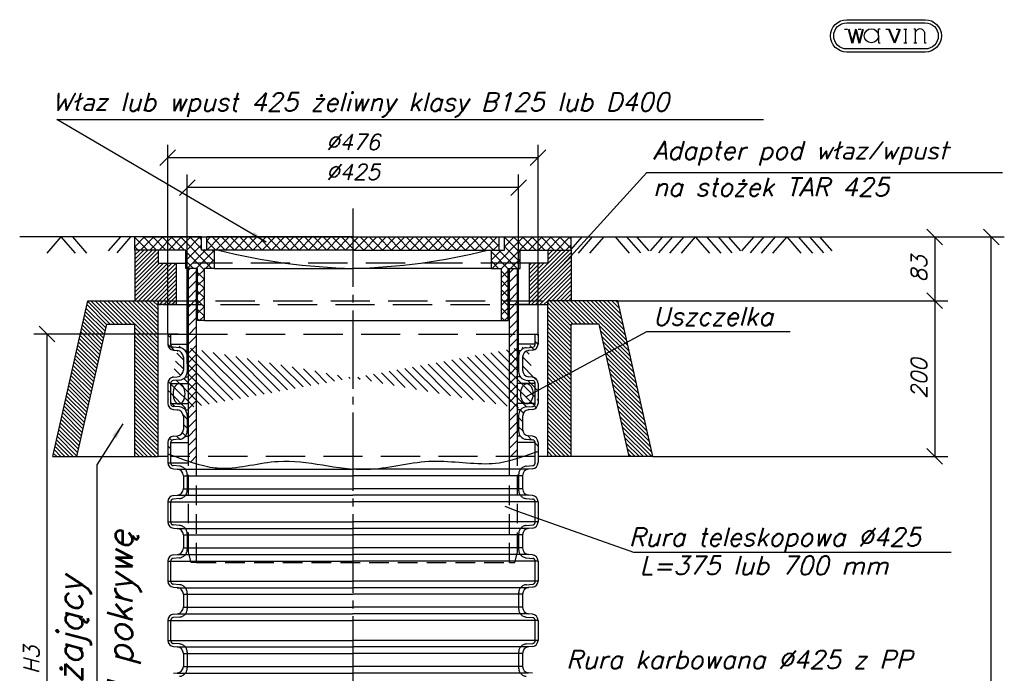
# Model space of a CAD drawing. Extents: x -92 to 107, y -193 to 75.
# Tile 10 of 10: x -81 to 107, y -50 to 75. Entities that reach past the tile are written whole.
import ezdxf

# ---------------------------------------------------------------- set-up
doc = ezdxf.new("R2010")
doc.units = 0
doc.header["$LTSCALE"] = 10
doc.header["$MEASUREMENT"] = 0
doc.linetypes.add('CENTER', pattern=[1.95, 1.5, -0.15, 0.15, -0.15])
doc.linetypes.add('HIDDEN1', pattern=[1.1, 0.75, -0.35])
doc.layers.get('0').update_dxf_attribs({"linetype": 'CONTINUOUS'})
doc.layers.add('ASS', color=7, linetype='CONTINUOUS')
doc.layers.add('CIENKA', color=7, linetype='CONTINUOUS')
doc.styles.add('GOST', font='simplex.shx', dxfattribs={"oblique": 15})
doc.styles.get("Standard").update_dxf_attribs({"font": 'TXT1'})
doc.dimstyles.get("Standard").update_dxf_attribs({"dimtxt": 0.18, "dimasz": 0.18, "dimexe": 0.18, "dimexo": 0.0625, "dimgap": 0.09, "dimtad": 0, "dimtih": 1, "dimtoh": 1, "dimdec": 4, "dimzin": 0, "dimdsep": 46, "dimtxsty": 'Standard', "dimcen": 0.09, "dimadec": 0, "dimazin": 0, "dimtfac": 1, "dimtdec": 4, "dimtofl": 0, "dimtmove": 0, "dimatfit": 3, "dimfxl": 1, "dimtolj": 1, "dimtzin": 0, "dimarcsym": 0})

# ---------------------------------------------------------------- blocks, each defined once
blk = doc.blocks.new('_OBLIQUE')
at = {"color": 0, "linetype": 'ByBlock'}
blk.add_line((-0.5, -0.5), (0.5, 0.5), dxfattribs=at)
blk = doc.blocks.new('*D7')
at = {"linetype": 'Continuous', "lineweight": -2}
for p, q in [((87.13, 33.08), (107.31, 33.08)), ((104.81, -160.68), (104.81, 33.08)), ((73, -160.68), (107.31, -160.68))]:
    blk.add_line(p, q, dxfattribs=at)
at = {"lineweight": -2, "xscale": 3, "yscale": 3, "zscale": 3}
for p, rotation in [((104.81, 33.08), 90), ((104.81, -160.68), 270)]:
    blk.add_blockref('_OBLIQUE', p, dxfattribs=dict(at, rotation=rotation))
at = {"linetype": 'Continuous', "insert": (101.81, -63.8), "char_height": 3, "attachment_point": 5, "rotation": 90, "style": 'GOST'}
blk.add_mtext('\\A1;H', dxfattribs=at)
blk = doc.blocks.new('*D8')
at = {"linetype": 'Continuous', "lineweight": -2}
for p, q in [((-50.66, 14.5), (-78.21, 14.5)), ((-75.71, -110.16), (-75.71, 14.5)), ((-72.51, -110.16), (-78.21, -110.16))]:
    blk.add_line(p, q, dxfattribs=at)
at = {"lineweight": -2, "xscale": 3, "yscale": 3, "zscale": 3}
for p, rotation in [((-75.71, 14.5), 90), ((-75.71, -110.16), 270)]:
    blk.add_blockref('_OBLIQUE', p, dxfattribs=dict(at, rotation=rotation))
at = {"linetype": 'Continuous', "insert": (-78.71, -47.83), "char_height": 3, "attachment_point": 5, "rotation": 90, "style": 'GOST'}
blk.add_mtext('\\A1;H3', dxfattribs=at)
blk = doc.blocks.new('*D12')
at = {"linetype": 'Continuous', "lineweight": -2}
for p, q in [((-57.33, 33.08), (96.51, 33.08)), ((94.01, 33.08), (94.01, 20.89)), ((33.43, 20.89), (96.51, 20.89))]:
    blk.add_line(p, q, dxfattribs=at)
at = {"lineweight": -2, "xscale": 3, "yscale": 3, "zscale": 3}
for p, rotation in [((94.01, 33.08), 90), ((94.01, 20.89), 270)]:
    blk.add_blockref('_OBLIQUE', p, dxfattribs=dict(at, rotation=rotation))
at = {"linetype": 'Continuous', "insert": (91.01, 26.98), "char_height": 3, "attachment_point": 5, "rotation": 90, "style": 'GOST'}
blk.add_mtext('\\A1;83', dxfattribs=at)
blk = doc.blocks.new('*D13')
at = {"linetype": 'Continuous', "lineweight": -2}
for p, q in [((-52.63, 14.5), (-52.63, 50.73)), ((18.17, 14.5), (18.17, 50.73)), ((18.17, 48.23), (-52.63, 48.23))]:
    blk.add_line(p, q, dxfattribs=at)
at = {"lineweight": -2, "xscale": 3, "yscale": 3, "zscale": 3}
for p, rotation in [((-52.63, 48.23), 180), ((18.17, 48.23), 360)]:
    blk.add_blockref('_OBLIQUE', p, dxfattribs=dict(at, rotation=rotation))
at = {"linetype": 'Continuous', "insert": (-17.23, 51.23), "char_height": 3, "attachment_point": 5, "style": 'GOST'}
blk.add_mtext('\\A1;%%c476', dxfattribs=at)
blk = doc.blocks.new('*D14')
at = {"linetype": 'Continuous', "lineweight": -2}
for p, q in [((-48.91, 8.8), (-48.91, 45.03)), ((14.45, 8.8), (14.45, 45.03)), ((14.45, 42.53), (-48.91, 42.53))]:
    blk.add_line(p, q, dxfattribs=at)
at = {"lineweight": -2, "xscale": 3, "yscale": 3, "zscale": 3}
for p, rotation in [((-48.91, 42.53), 180), ((14.45, 42.53), 360)]:
    blk.add_blockref('_OBLIQUE', p, dxfattribs=dict(at, rotation=rotation))
at = {"linetype": 'Continuous', "insert": (-17.23, 45.53), "char_height": 3, "attachment_point": 5, "style": 'GOST'}
blk.add_mtext('\\A1;%%c425', dxfattribs=at)
blk = doc.blocks.new('*D15')
at = {"linetype": 'Continuous', "lineweight": -2}
for p, q in [((33.43, 20.89), (96.51, 20.89)), ((94.01, 20.89), (94.01, -8.91)), ((40.14, -8.91), (96.51, -8.91))]:
    blk.add_line(p, q, dxfattribs=at)
at = {"lineweight": -2, "xscale": 3, "yscale": 3, "zscale": 3}
for p, rotation in [((94.01, 20.89), 90), ((94.01, -8.91), 270)]:
    blk.add_blockref('_OBLIQUE', p, dxfattribs=dict(at, rotation=rotation))
at = {"linetype": 'Continuous', "insert": (91.01, 5.99), "char_height": 3, "attachment_point": 5, "rotation": 90, "style": 'GOST'}
blk.add_mtext('\\A1;200', dxfattribs=at)

msp = doc.modelspace()

# ---------------------------------------------------------------- hatches: boundary and pattern name
at = {"linetype": 'Continuous'}
h = msp.add_hatch(dxfattribs=at)
h.set_pattern_fill('ANSI37', color=256, scale=5, style=0)
h.set_pattern_definition([(45, (-179.8459, -190.0868), (-0.4419417, 0.4419417), []), (135, (-179.8459, -190.0868), (-0.4419417, -0.4419417), [])])
edge = h.paths.add_edge_path()
edge.add_ellipse((-50.475, 3.075), major_axis=(0, 1.946), ratio=0.5928432, start_angle=-90, end_angle=270)
h = msp.add_hatch(dxfattribs=at)
h.set_pattern_fill('ANSI37', color=256, scale=5, style=0)
h.set_pattern_definition([(135, (145.3899, -190.0868), (0.4419417, 0.4419417), []), (45, (145.3899, -190.0868), (0.4419417, -0.4419417), [])])
edge = h.paths.add_edge_path()
edge.add_ellipse((16.019, 3.075), major_axis=(0, -1.946), ratio=0.5928432, start_angle=-90, end_angle=270)
at = {"layer": 'CIENKA', "linetype": 'Continuous'}
h = msp.add_hatch(dxfattribs=at)
h.set_pattern_fill('ANSI37', color=256, scale=10, style=0)
h.set_pattern_definition([(45, (-58.948, 17.0771), (-0.883883, 0.883883), []), (135, (-58.948, 17.0771), (-0.883883, -0.883883), [])])
h.paths.add_polyline_path([(-46.188, 33.077), (-58.948, 33.077), (-58.948, 30.577), (-54.478, 30.577), (-49.188, 30.577), (-49.188, 28.044), (-43.688, 28.044), (-43.688, 30.577), (-46.188, 30.577)])
h.paths.add_polyline_path([(-43.688, 28.044), (-49.188, 28.044), (-49.188, 27.077), (-46.928, 27.077), (-46.928, 20.147), (-45.628, 20.147), (-45.628, 27.077), (-43.688, 27.077)])
h.paths.add_polyline_path([(-45.628, 20.147), (-46.928, 20.147), (-46.928, 17.077), (-45.628, 17.077)])
h.paths.add_polyline_path([(24.492, 33.077), (11.732, 33.077), (11.732, 30.577), (9.232, 30.577), (9.232, 28.044), (14.732, 28.044), (14.732, 30.577), (24.492, 30.577)])
h.paths.add_polyline_path([(14.732, 28.044), (9.232, 28.044), (9.232, 27.077), (11.172, 27.077), (11.172, 20.147), (12.472, 20.147), (12.472, 27.077), (14.732, 27.077)])
h.paths.add_polyline_path([(12.472, 20.147), (11.172, 20.147), (11.172, 17.077), (12.472, 17.077)])
h = msp.add_hatch(dxfattribs=at)
h.set_pattern_fill('ANSI37', color=256, scale=10, angle=90, style=0)
h.set_pattern_definition([(135, (-45.1883, 30.5771), (-0.883883, -0.883883), []), (225, (-45.1883, 30.5771), (0.883883, -0.883883), [])])
h.paths.add_polyline_path([(-17.228, 33.077), (-45.188, 33.077), (-45.188, 30.577), (-17.228, 30.577)])
h.paths.add_polyline_path([(10.732, 33.077), (-17.228, 33.077), (-17.228, 30.577), (10.732, 30.577)])
h = msp.add_hatch(dxfattribs=at)
h.set_pattern_fill('ANSI31', color=256, scale=4.47, style=0)
h.set_pattern_definition([(45, (-58.94795, 20.1471), (-0.395096, 0.395096), [])])
h.paths.add_polyline_path([(-50.976, 28.044), (-54.478, 28.044), (-54.478, 30.577), (-58.948, 30.577), (-58.948, 20.892), (-54.478, 20.892), (-54.478, 20.147), (-50.976, 20.147)])
h.paths.add_polyline_path([(24.492, 30.577), (20.022, 30.577), (20.022, 28.044), (16.521, 28.044), (16.521, 20.147), (20.022, 20.147), (20.022, 20.892), (24.492, 20.892)])
h = msp.add_hatch(dxfattribs=at)
h.set_pattern_fill('ANSI31', color=256, scale=10, style=0)
h.set_pattern_definition([(45, (-48.688, -10.373), (-0.883883, 0.883883), [])])
h.paths.add_polyline_path([(-47.128, 27.077), (-48.688, 27.077), (-48.688, 20.147), (-47.128, 20.147)])
h.paths.add_polyline_path([(-47.128, 20.147), (-48.688, 20.147), (-48.688, 14.498), (-47.128, 14.498)])
h.paths.add_polyline_path([(-47.128, 14.498), (-48.688, 14.498), (-48.688, -8.908), (-47.128, -8.908)])
edge = h.paths.add_edge_path()
edge.add_line((-47.128, -8.908), (-48.688, -8.908))
edge.add_line((-48.688, -8.908), (-48.688, -9.874))
edge.add_spline(control_points=[(-48.688, -9.874), (-48.129, -10.064), (-47.611, -10.229), (-47.128, -10.373)], knot_values=[62.0931198, 62.0931198, 62.0931198, 62.0931198, 63.1415789, 63.1415789, 63.1415789, 63.1415789], degree=3, periodic=0)
edge.add_line((-47.128, -10.373), (-47.128, -8.908))
h.paths.add_polyline_path([(14.233, 27.077), (12.673, 27.077), (12.673, 20.147), (14.233, 20.147)])
h.paths.add_polyline_path([(14.233, 20.147), (12.673, 20.147), (12.673, 14.498), (14.233, 14.498)])
h.paths.add_polyline_path([(14.233, 14.498), (12.673, 14.498), (12.673, -8.908), (14.233, -8.908)])
edge = h.paths.add_edge_path()
edge.add_line((14.233, -8.908), (12.673, -8.908))
edge.add_line((12.673, -8.908), (12.673, -9.786))
edge.add_spline(control_points=[(12.673, -9.786), (13.137, -9.663), (13.653, -9.514), (14.233, -9.331)], knot_values=[2.46854, 2.46854, 2.46854, 2.46854, 3.2831162, 3.2831162, 3.2831162, 3.2831162], degree=3, periodic=0)
edge.add_line((14.233, -9.331), (14.233, -8.908))
h = msp.add_hatch(dxfattribs=at)
h.set_pattern_fill('ANSI31', color=256, scale=4.47, angle=90, style=0)
h.set_pattern_definition([(135, (591.2768, -339.80276), (-0.3950959, -0.3950959), [])])
h.paths.add_polyline_path([(-54.478, 20.892), (-67.888, 20.892), (-74.593, -8.908), (-70.011, -8.908), (-64.312, 16.422), (-58.948, 16.422), (-58.948, -8.908), (-54.478, -8.908)])
h.paths.add_polyline_path([(24.492, 16.422), (29.856, 16.422), (35.555, -8.908), (40.137, -8.908), (33.432, 20.892), (20.022, 20.892), (20.022, -8.908), (24.492, -8.908)])
h = msp.add_hatch(dxfattribs=at)
h.set_pattern_fill('ANSI31', color=256, scale=10, angle=90, style=0)
h.set_pattern_definition([(135, (-52.6278, -8.6333), (-0.883883, -0.883883), [])])
edge = h.paths.add_edge_path()
edge.add_line((-52.628, 14.498), (-52.07, 14.498))
edge.add_line((-52.07, 14.498), (-52.07, 12.523))
edge.add_arc((-51.549, 12.523), 0.521, 180, 265)
edge.add_line((-51.595, 12.004), (-50.376, 11.897))
edge.add_arc((-50.516, 10.297), 1.606, 0, 85, ccw=False)
edge.add_line((-48.909, 10.297), (-48.909, 7.31))
edge.add_arc((-50.516, 7.31), 1.606, 275, 360, ccw=False)
edge.add_line((-50.376, 5.71), (-51.595, 5.603))
edge.add_arc((-51.549, 5.085), 0.521, 95, 180)
edge.add_line((-52.07, 5.085), (-52.07, 1.189))
edge.add_arc((-51.549, 1.189), 0.521, 180, 265)
edge.add_line((-51.595, 0.67), (-50.376, 0.563))
edge.add_arc((-50.516, -1.037), 1.606, 0, 85, ccw=False)
edge.add_line((-48.909, -1.037), (-48.909, -4.024))
edge.add_arc((-50.516, -4.024), 1.606, 275, 360, ccw=False)
edge.add_line((-50.376, -5.624), (-51.595, -5.731))
edge.add_arc((-51.549, -6.249), 0.521, 95, 180)
edge.add_line((-52.07, -6.249), (-52.07, -8.633))
edge.add_spline(control_points=[(-52.07, -8.633), (-52.252, -8.563), (-52.438, -8.49), (-52.628, -8.416)], knot_values=[64.982658, 64.982658, 64.982658, 64.982658, 65.2434552, 65.2434552, 65.2434552, 65.2434552], degree=3, periodic=0)
edge.add_line((-52.628, -8.416), (-52.628, -6.254))
edge.add_arc((-51.423, -6.254), 1.205, 95, 180, ccw=False)
edge.add_line((-51.528, -5.053), (-50.807, -4.99))
edge.add_arc((-50.917, -3.731), 1.264, 275, 360)
edge.add_line((-49.653, -3.731), (-49.653, -1.254))
edge.add_arc((-50.917, -1.254), 1.264, 0, 85)
edge.add_line((-50.807, 0.005), (-51.548, 0.07))
edge.add_arc((-51.445, 1.248), 1.182, 180, 265, ccw=False)
edge.add_line((-52.628, 1.248), (-52.628, 5.08))
edge.add_arc((-51.423, 5.08), 1.205, 95, 180, ccw=False)
edge.add_line((-51.528, 6.28), (-50.807, 6.344))
edge.add_arc((-50.917, 7.603), 1.264, 275, 360)
edge.add_line((-49.653, 7.603), (-49.653, 10.079))
edge.add_arc((-50.917, 10.079), 1.264, 0, 85)
edge.add_line((-50.807, 11.339), (-51.548, 11.404))
edge.add_arc((-51.445, 12.582), 1.182, 180, 265, ccw=False)
edge.add_line((-52.628, 12.582), (-52.628, 14.498))
edge = h.paths.add_edge_path()
edge.add_line((17.614, 14.498), (18.172, 14.498))
edge.add_line((18.172, 14.498), (18.172, 12.582))
edge.add_arc((16.989, 12.582), 1.182, 275, 360, ccw=False)
edge.add_line((17.093, 11.404), (16.351, 11.339))
edge.add_arc((16.461, 10.079), 1.264, 95, 180)
edge.add_line((15.197, 10.079), (15.197, 7.603))
edge.add_arc((16.461, 7.603), 1.264, 180, 265)
edge.add_line((16.351, 6.344), (17.072, 6.28))
edge.add_arc((16.967, 5.08), 1.205, 0, 85, ccw=False)
edge.add_line((18.172, 5.08), (18.172, 1.248))
edge.add_arc((16.989, 1.248), 1.182, 275, 360, ccw=False)
edge.add_line((17.093, 0.07), (16.351, 0.005))
edge.add_arc((16.461, -1.254), 1.264, 95, 180)
edge.add_line((15.197, -1.254), (15.197, -3.731))
edge.add_arc((16.461, -3.731), 1.264, 180, 265)
edge.add_line((16.351, -4.99), (17.072, -5.053))
edge.add_arc((16.967, -6.254), 1.205, 0, 85, ccw=False)
edge.add_line((18.172, -6.254), (18.172, -7.951))
edge.add_spline(control_points=[(18.172, -7.951), (17.982, -8.023), (17.796, -8.092), (17.614, -8.16)], knot_values=[0.969376, 0.969376, 0.969376, 0.969376, 1.1491236, 1.1491236, 1.1491236, 1.1491236], degree=3, periodic=0)
edge.add_line((17.614, -8.16), (17.614, -6.249))
edge.add_arc((17.094, -6.249), 0.521, 0, 85)
edge.add_line((17.139, -5.731), (15.92, -5.624))
edge.add_arc((16.06, -4.024), 1.606, 180, 265, ccw=False)
edge.add_line((14.453, -4.024), (14.453, -1.037))
edge.add_arc((16.06, -1.037), 1.606, 95, 180, ccw=False)
edge.add_line((15.92, 0.563), (17.139, 0.67))
edge.add_arc((17.094, 1.189), 0.521, 275, 360)
edge.add_line((17.614, 1.189), (17.614, 5.085))
edge.add_arc((17.094, 5.085), 0.521, 0, 85)
edge.add_line((17.139, 5.603), (15.92, 5.71))
edge.add_arc((16.06, 7.31), 1.606, 180, 265, ccw=False)
edge.add_line((14.453, 7.31), (14.453, 10.297))
edge.add_arc((16.06, 10.297), 1.606, 95, 180, ccw=False)
edge.add_line((15.92, 11.897), (17.139, 12.004))
edge.add_arc((17.094, 12.523), 0.521, 275, 360)
edge.add_line((17.614, 12.523), (17.614, 14.498))
edge = h.paths.add_edge_path()
edge.add_line((-50.807, -0.005), (-50.723, -0.005))
edge.add_line((-52.628, 1.238), (-52.628, 1.238))
edge.add_line((-50.807, 11.329), (-50.723, 11.329))
edge.add_line((-52.628, 12.572), (-52.628, 12.572))
edge.add_line((16.351, -0.005), (16.267, -0.005))
edge.add_line((18.172, 1.238), (18.172, 1.238))
edge.add_line((16.351, 11.329), (16.267, 11.329))
edge.add_line((18.172, 12.572), (18.172, 12.572))

# ---------------------------------------------------------------- linework, layer by layer
at = {"linetype": 'Continuous'}
for p, q in [((76.725, 72.857), (77.319, 72.857)), ((79.371, 72.857), (79.965, 72.857)), ((83.23, 71.559), (83.232, 72.902)), ((83.23, 71.563), (83.232, 70.195)), ((83.232, 72.902), (83.589, 72.902)), ((84.634, 72.857), (85.229, 72.857)), ((86.623, 72.857), (87.217, 72.857)), ((88.096, 72.828), (88.691, 72.828)), ((88.387, 72.827), (88.387, 70.193)), ((90.298, 72.858), (89.984, 72.858)), ((90.298, 72.247), (90.298, 72.858)), ((90.298, 70.196), (90.298, 72.247)), ((92.076, 72.247), (92.076, 70.196)), ((83.232, 70.195), (83.582, 70.195)), ((88.092, 70.193), (88.687, 70.193)), ((90.002, 70.197), (90.596, 70.197)), ((92.076, 70.196), (92.371, 70.196)), ((-75.708, 29.993), (-72.994, 33.077)), ((-70.28, 29.993), (-72.994, 33.077)), ((-68.097, 29.993), (-70.811, 33.077)), ((-63.946, 30.395), (-61.586, 33.077)), ((-62.338, 30.051), (-59.674, 33.077)), ((-46.188, 33.077), (-58.948, 33.077)), ((-58.948, 30.577), (-58.948, 33.077)), ((-46.188, 30.577), (-46.188, 33.077)), ((-17.228, 33.077), (-45.188, 33.077)), ((-45.188, 30.577), (-45.188, 33.077)), ((-17.228, 33.077), (10.732, 33.077)), ((10.732, 30.577), (10.732, 33.077)), ((11.732, 33.077), (24.492, 33.077)), ((11.732, 30.577), (11.732, 33.077)), ((24.492, 30.577), (24.492, 33.077)), ((24.492, 30.69), (26.593, 33.077)), ((25.877, 29.993), (28.591, 33.077)), ((28.059, 29.993), (30.774, 33.077)), ((35.671, 29.993), (32.956, 33.077)), ((37.796, 30.051), (35.132, 33.077)), ((39.404, 30.395), (37.044, 33.077)), ((39.643, 30.395), (42.003, 33.077)), ((41.251, 30.051), (43.915, 33.077)), ((43.377, 29.993), (46.091, 33.077)), ((45.559, 29.993), (48.274, 33.077)), ((50.988, 29.993), (48.274, 33.077)), ((53.171, 29.993), (50.456, 33.077)), ((55.296, 30.051), (52.632, 33.077)), ((56.904, 30.395), (54.544, 33.077)), ((57.143, 30.395), (59.503, 33.077)), ((58.751, 30.051), (61.415, 33.077)), ((60.877, 29.993), (63.591, 33.077)), ((63.059, 29.993), (65.774, 33.077)), ((68.488, 29.993), (65.774, 33.077)), ((70.671, 29.993), (67.956, 33.077)), ((72.796, 30.051), (70.132, 33.077)), ((74.404, 30.395), (72.044, 33.077)), ((-49.188, 30.577), (-58.948, 30.577)), ((-58.948, 30.577), (-58.948, 20.892)), ((-54.478, 30.577), (-58.948, 30.577)), ((-54.478, 30.577), (-54.478, 28.044)), ((-49.188, 27.077), (-49.188, 30.577)), ((-17.228, 30.577), (-46.188, 30.577)), ((-43.688, 27.077), (-43.688, 30.577)), ((-17.228, 30.577), (11.732, 30.577)), ((9.232, 27.077), (9.232, 30.577)), ((14.732, 30.577), (24.492, 30.577)), ((14.732, 27.077), (14.732, 30.577)), ((20.022, 30.577), (20.022, 28.044)), ((20.022, 30.577), (24.492, 30.577)), ((24.492, 30.577), (24.492, 20.892)), ((-54.478, 28.044), (-50.976, 28.044)), ((-50.976, 20.147), (-50.976, 28.044)), ((-50.976, 28.044), (-49.188, 28.044)), ((-46.928, 27.077), (-49.188, 27.077)), ((-48.688, -10.155), (-48.688, 27.077)), ((-47.128, -10.533), (-47.128, 27.077)), ((-46.928, 17.077), (-46.928, 27.077)), ((-45.628, 17.077), (-45.628, 27.077)), ((-43.688, 27.077), (-45.628, 27.077)), ((-43.688, 27.077), (-17.228, 27.077)), ((9.232, 27.077), (-17.228, 27.077)), ((9.232, 27.077), (11.172, 27.077)), ((11.172, 17.077), (11.172, 27.077)), ((12.472, 27.077), (14.732, 27.077)), ((12.472, 17.077), (12.472, 27.077)), ((12.673, -10.068), (12.673, 27.077)), ((14.233, -9.877), (14.233, 27.077)), ((16.521, 28.044), (14.732, 28.044)), ((16.521, 20.147), (16.521, 28.044)), ((20.022, 28.044), (16.521, 28.044)), ((-74.593, -8.908), (-67.888, 20.892)), ((-67.888, 20.892), (-54.478, 20.892)), ((-58.948, 20.892), (-54.478, 20.892)), ((-54.478, -8.908), (-54.478, 20.892)), ((-54.478, 20.892), (-54.478, 20.147)), ((33.432, 20.892), (20.022, 20.892)), ((20.022, -8.908), (20.022, 20.892)), ((24.492, 20.892), (20.022, 20.892)), ((20.022, 20.892), (20.022, 20.147)), ((40.137, -8.908), (33.432, 20.892)), ((-50.976, 20.147), (-54.478, 20.147)), ((-54.3, 20.147), (-53.927, 20.147)), ((-50.976, 20.147), (-48.688, 20.147)), ((16.521, 20.147), (14.233, 20.147)), ((16.521, 20.147), (20.022, 20.147)), ((19.828, 20.147), (20.014, 20.147)), ((-45.628, 17.077), (-46.928, 17.077)), ((-45.628, 17.077), (-17.228, 17.077)), ((-17.228, 17.077), (11.172, 17.077)), ((11.172, 17.077), (12.472, 17.077)), ((-70.011, -8.908), (-64.312, 16.422)), ((-64.312, 16.422), (-58.948, 16.422)), ((-58.948, -8.908), (-58.948, 16.422)), ((29.856, 16.422), (24.492, 16.422)), ((24.492, -8.908), (24.492, 16.422)), ((35.555, -8.908), (29.856, 16.422)), ((-74.593, -8.908), (-54.478, -8.908)), ((-52.628, -8.908), (-54.478, -8.908)), ((20.022, -8.908), (18.172, -8.908)), ((40.137, -8.908), (20.022, -8.908)), ((-52.628, -10.096), (-48.688, -10.096)), ((-51.548, -11.264), (-50.807, -11.329)), ((17.093, -11.264), (16.351, -11.329)), ((-50.807, -11.339), (-17.228, -11.339)), ((-49.653, -12.588), (-49.653, -15.065)), ((-49.653, -12.599), (-17.228, -12.599)), ((16.351, -11.339), (-17.228, -11.339)), ((15.197, -12.599), (-17.228, -12.599)), ((15.197, -12.588), (15.197, -15.065)), ((-51.528, -16.387), (-50.807, -16.324)), ((-50.807, -16.335), (-17.228, -16.335)), ((-49.653, -15.075), (-17.228, -15.075)), ((15.197, -15.075), (-17.228, -15.075)), ((16.351, -16.335), (-17.228, -16.335)), ((17.072, -16.387), (16.351, -16.324)), ((-52.628, -17.588), (-52.628, -19.494)), ((-52.628, -17.598), (-17.228, -17.598)), ((18.172, -17.598), (-17.228, -17.598)), ((18.172, -17.588), (18.172, -19.494)), ((-52.628, -19.494), (-52.628, -21.42)), ((18.172, -19.494), (18.172, -21.42)), ((-52.628, -21.42), (-17.228, -21.42)), ((18.172, -21.42), (-17.228, -21.42)), ((-51.548, -22.598), (-50.807, -22.663)), ((-50.807, -22.663), (-17.228, -22.663)), ((-49.653, -23.922), (-49.653, -26.399)), ((-49.653, -23.922), (-17.228, -23.922)), ((16.351, -22.663), (-17.228, -22.663)), ((15.197, -23.922), (-17.228, -23.922)), ((15.197, -23.922), (15.197, -26.399)), ((17.093, -22.598), (16.351, -22.663)), ((-51.528, -27.721), (-50.807, -27.658)), ((-50.807, -27.658), (-17.228, -27.658)), ((-49.653, -26.399), (-17.228, -26.399)), ((15.197, -26.399), (-17.228, -26.399)), ((16.351, -27.658), (-17.228, -27.658)), ((17.072, -27.721), (16.351, -27.658)), ((-52.628, -28.921), (-52.628, -32.754)), ((-52.628, -28.921), (-17.228, -28.921)), ((18.172, -28.921), (-17.228, -28.921)), ((18.172, -28.921), (18.172, -32.754)), ((-52.628, -32.764), (-17.228, -32.764)), ((18.172, -32.764), (-17.228, -32.764)), ((-51.548, -33.932), (-50.807, -33.997)), ((-50.807, -34.007), (-17.228, -34.007)), ((-49.653, -35.256), (-49.653, -37.733)), ((-49.653, -35.266), (-17.228, -35.266)), ((16.351, -34.007), (-17.228, -34.007)), ((15.197, -35.266), (-17.228, -35.266)), ((15.197, -35.256), (15.197, -37.733)), ((17.093, -33.932), (16.351, -33.997)), ((-51.528, -39.055), (-50.807, -38.992)), ((-50.807, -39.002), (-17.228, -39.002)), ((-49.653, -37.743), (-17.228, -37.743)), ((15.197, -37.743), (-17.228, -37.743)), ((16.351, -39.002), (-17.228, -39.002)), ((17.072, -39.055), (16.351, -38.992)), ((-52.628, -40.255), (-52.628, -44.088)), ((-52.628, -40.266), (-17.228, -40.266)), ((18.172, -40.266), (-17.228, -40.266)), ((18.172, -40.255), (18.172, -44.088)), ((-52.628, -44.098), (-17.228, -44.098)), ((18.172, -44.098), (-17.228, -44.098)), ((-51.548, -45.266), (-50.807, -45.331)), ((-50.807, -45.341), (-17.228, -45.341)), ((-49.653, -46.59), (-49.653, -49.067)), ((-49.653, -46.6), (-17.228, -46.6)), ((16.351, -45.341), (-17.228, -45.341)), ((15.197, -46.6), (-17.228, -46.6)), ((15.197, -46.59), (15.197, -49.067)), ((17.093, -45.266), (16.351, -45.331)), ((-51.528, -50.389), (-50.807, -50.326)), ((-50.807, -50.336), (-17.228, -50.336)), ((-49.653, -49.077), (-17.228, -49.077)), ((15.197, -49.077), (-17.228, -49.077)), ((16.351, -50.336), (-17.228, -50.336)), ((17.072, -50.389), (16.351, -50.326))]:
    msp.add_line(p, q, dxfattribs=at)
at = {"linetype": 'CENTER'}
msp.add_line((-17.228, 38.527), (-17.228, -168.64), dxfattribs=at)
for p, q in [((-52.628, 14.498), (-52.628, 12.582)), ((-52.628, 14.498), (-48.688, 14.498)), ((-52.07, 12.523), (-52.07, 14.498)), ((14.233, 14.498), (18.172, 14.498)), ((17.614, 12.523), (17.614, 14.498)), ((18.172, 14.498), (18.172, 12.582)), ((-52.628, 12.572), (-52.628, 12.572)), ((-52.07, 12.572), (-48.688, 12.572)), ((-50.376, 11.897), (-51.595, 12.004)), ((-51.548, 11.404), (-50.807, 11.339)), ((-50.807, 11.329), (-50.723, 11.329)), ((-49.284, 11.329), (-48.688, 11.329)), ((17.614, 12.572), (14.233, 12.572)), ((14.829, 11.329), (14.233, 11.329)), ((15.92, 11.897), (17.139, 12.004)), ((16.351, 11.329), (16.267, 11.329)), ((17.093, 11.404), (16.351, 11.339)), ((18.172, 12.572), (18.172, 12.572)), ((-49.653, 10.079), (-49.653, 7.603)), ((-48.909, 10.297), (-48.909, 7.31)), ((-48.909, 10.069), (-48.688, 10.069)), ((14.453, 10.069), (14.233, 10.069)), ((14.453, 10.297), (14.453, 7.31)), ((15.197, 10.079), (15.197, 7.603)), ((-48.909, 7.593), (-48.688, 7.593)), ((14.453, 7.593), (14.233, 7.593)), ((-50.376, 5.71), (-51.595, 5.603)), ((-51.528, 6.28), (-50.807, 6.344)), ((-49.241, 6.333), (-48.688, 6.333)), ((14.785, 6.333), (14.233, 6.333)), ((15.92, 5.71), (17.139, 5.603)), ((17.072, 6.28), (16.351, 6.344)), ((-52.628, 5.08), (-52.628, 1.248)), ((-52.07, 1.189), (-52.07, 5.085)), ((-52.07, 5.07), (-48.688, 5.07)), ((17.614, 5.07), (14.233, 5.07)), ((17.614, 1.189), (17.614, 5.085)), ((18.172, 5.08), (18.172, 1.248)), ((-52.628, 1.238), (-52.628, 1.238)), ((-52.07, 1.238), (-48.688, 1.238)), ((-50.376, 0.563), (-51.595, 0.67)), ((-51.548, 0.07), (-50.807, 0.005)), ((17.614, 1.238), (14.233, 1.238)), ((15.92, 0.563), (17.139, 0.67)), ((17.093, 0.07), (16.351, 0.005)), ((18.172, 1.238), (18.172, 1.238)), ((-50.807, -0.005), (-50.723, -0.005)), ((-49.653, -1.254), (-49.653, -3.731)), ((-49.284, -0.005), (-48.688, -0.005)), ((-48.909, -1.037), (-48.909, -4.024)), ((-48.909, -1.265), (-48.688, -1.265)), ((14.829, -0.005), (14.233, -0.005)), ((14.453, -1.265), (14.233, -1.265)), ((14.453, -1.037), (14.453, -4.024)), ((15.197, -1.254), (15.197, -3.731)), ((16.351, -0.005), (16.267, -0.005)), ((-48.909, -3.741), (-48.688, -3.741)), ((14.453, -3.741), (14.233, -3.741)), ((-50.376, -5.624), (-51.595, -5.731)), ((-51.528, -5.053), (-50.807, -4.99)), ((-49.241, -5.001), (-48.688, -5.001)), ((14.785, -5.001), (14.233, -5.001)), ((15.92, -5.624), (17.139, -5.731)), ((17.072, -5.053), (16.351, -4.99)), ((-52.628, -6.254), (-52.628, -8.416)), ((-52.07, -8.633), (-52.07, -6.249)), ((-52.07, -6.264), (-48.688, -6.264)), ((17.614, -6.264), (14.233, -6.264)), ((17.614, -8.16), (17.614, -6.249)), ((18.172, -6.254), (18.172, -7.951)), ((-52.628, -8.416), (-52.628, -10.086)), ((-52.07, -10.145), (-52.07, -8.633)), ((17.614, -10.145), (17.614, -8.16)), ((18.172, -7.951), (18.172, -10.086))]:
    msp.add_line(p, q)
at = {"linetype": 'HIDDEN1', "ltscale": 0.5}
for p, q in [((-48.688, -27.196), (-48.688, -10.155)), ((-47.128, -29.196), (-47.128, -10.533)), ((12.673, -29.196), (12.673, -10.068)), ((14.233, -27.196), (14.233, -9.877)), ((-48.152, -29.196), (-48.688, -27.196)), ((13.697, -29.196), (14.233, -27.196)), ((-47.128, -29.196), (-48.152, -29.196)), ((-47.128, -29.196), (12.673, -29.196)), ((12.673, -29.196), (13.697, -29.196))]:
    msp.add_line(p, q, dxfattribs=at)
at = {"linetype": 'Continuous'}
msp.add_lwpolyline([(77.183, 74.642), (92.183, 74.642, -1), (92.183, 68.442), (77.183, 68.442, -1)], format="xyb", close=True, dxfattribs=at)
msp.add_lwpolyline([(77.183, 74.042), (92.183, 74.042, -1), (92.183, 69.042), (77.183, 69.042, -1), (77.183, 74.042)], format="xyb", dxfattribs=at)
msp.add_circle((81.885, 71.561), 1.345, dxfattribs=at)
for centre, radius, start, end in [((91.187, 71.913), 0.95, 20.59794, 159.40206), ((-14.863, 140.503), 113.451, 255.68068, 268.80579), ((-19.592, 140.503), 113.451, 271.19421, 284.31932), ((-51.445, -10.086), 1.182, 180, 265), ((16.989, -10.086), 1.182, 275, 0), ((-50.917, -12.588), 1.264, 0, 85), ((16.461, -12.588), 1.264, 95, 180), ((-51.423, -17.588), 1.205, 95, 180), ((-50.917, -15.065), 1.264, 275, 0), ((16.461, -15.065), 1.264, 180, 265), ((16.967, -17.588), 1.205, 0, 85), ((-51.445, -21.42), 1.182, 180, 265), ((16.989, -21.42), 1.182, 275, 0), ((-50.917, -23.922), 1.264, 0, 85), ((16.461, -23.922), 1.264, 95, 180), ((-51.423, -28.921), 1.205, 95, 180), ((-50.917, -26.399), 1.264, 275, 0), ((16.461, -26.399), 1.264, 180, 265), ((16.967, -28.921), 1.205, 0, 85), ((-51.445, -32.754), 1.182, 180, 265), ((16.989, -32.754), 1.182, 275, 0), ((-50.917, -35.256), 1.264, 0, 85), ((16.461, -35.256), 1.264, 95, 180), ((-51.423, -40.255), 1.205, 95, 180), ((-50.917, -37.733), 1.264, 275, 0), ((16.461, -37.733), 1.264, 180, 265), ((16.967, -40.255), 1.205, 0, 85), ((-51.445, -44.088), 1.182, 180, 265), ((16.989, -44.088), 1.182, 275, 0), ((-50.917, -46.59), 1.264, 0, 85), ((16.461, -46.59), 1.264, 95, 180), ((-50.917, -49.067), 1.264, 275, 0), ((16.461, -49.067), 1.264, 180, 265)]:
    msp.add_arc(centre, radius, start, end, dxfattribs=at)
for centre, radius, start, end in [((-51.445, 12.582), 1.182, 180, 265), ((-51.549, 12.523), 0.521, 180, 265), ((-50.917, 10.079), 1.264, 0, 85), ((-50.516, 10.297), 1.606, 0, 85), ((16.06, 10.297), 1.606, 95, 180), ((16.461, 10.079), 1.264, 95, 180), ((16.989, 12.582), 1.182, 275, 0), ((17.094, 12.523), 0.521, 275, 0), ((-50.917, 7.603), 1.264, 275, 0), ((16.461, 7.603), 1.264, 180, 265), ((-51.423, 5.08), 1.205, 95, 180), ((-50.516, 7.31), 1.606, 275, 0), ((16.06, 7.31), 1.606, 180, 265), ((16.967, 5.08), 1.205, 0, 85), ((-51.549, 5.085), 0.521, 95, 180), ((17.094, 5.085), 0.521, 0, 85), ((-51.445, 1.248), 1.182, 180, 265), ((-51.549, 1.189), 0.521, 180, 265), ((-50.917, -1.254), 1.264, 0, 85), ((-50.516, -1.037), 1.606, 0, 85), ((16.06, -1.037), 1.606, 95, 180), ((16.461, -1.254), 1.264, 95, 180), ((16.989, 1.248), 1.182, 275, 0), ((17.094, 1.189), 0.521, 275, 0), ((-50.917, -3.731), 1.264, 275, 0), ((16.461, -3.731), 1.264, 180, 265), ((-51.423, -6.254), 1.205, 95, 180), ((-50.516, -4.024), 1.606, 275, 0), ((16.06, -4.024), 1.606, 180, 265), ((16.967, -6.254), 1.205, 0, 85), ((-51.549, -6.249), 0.521, 95, 180), ((17.094, -6.249), 0.521, 0, 85)]:
    msp.add_arc(centre, radius, start, end)
msp.add_ellipse((-50.475, 3.075), major_axis=(0, 1.946), ratio=0.5928432, start_param=-1.5707963, end_param=4.712389, dxfattribs=at)
at = {"linetype": 'Continuous', "extrusion": (0, 0, -1)}
msp.add_ellipse((16.019, 3.075), major_axis=(0, 1.946), ratio=0.5928432, start_param=-1.5707963, end_param=4.712389, dxfattribs=at)
at = {"layer": 'ASS', "linetype": 'Continuous'}
for points in [[(21.694, 26.458), (23.698, 28.648), (38.976, 45.418), (106.946, 45.418)], [(15.813, 2.475), (17.614, 3.454), (38.976, 15.026), (66.375, 15.026)], [(11.799, -18.432), (14.233, -19.395), (36.416, -27.21), (97.138, -27.21)]]:
    msp.add_lwpolyline(points, dxfattribs=at)
at = {"layer": 'CIENKA', "linetype": 'Continuous'}
for p, q in [((-58.948, 33.077), (-80.945, 33.077)), ((-52.628, 14.498), (-52.07, 14.498)), ((17.614, 14.498), (18.172, 14.498))]:
    msp.add_line(p, q, dxfattribs=at)
at = {"layer": 'CIENKA', "linetype": 'HIDDEN1'}
for p, q in [((14.732, 28.044), (-49.188, 28.044)), ((-54.478, 20.892), (20.022, 20.892)), ((-53.577, 20.147), (19.121, 20.147)), ((-48.688, 14.498), (14.233, 14.498)), ((17.614, -8.908), (-52.07, -8.908)), ((-50.376, -10.771), (-51.595, -10.664)), ((15.92, -10.771), (17.139, -10.664)), ((-48.909, -12.371), (-48.909, -15.358)), ((14.453, -12.371), (14.453, -15.358)), ((-52.07, -19.494), (-52.07, -17.583)), ((-50.376, -16.958), (-51.595, -17.064)), ((15.92, -16.958), (17.139, -17.064)), ((17.614, -19.494), (17.614, -17.583)), ((-52.07, -21.479), (-52.07, -19.494)), ((17.614, -21.479), (17.614, -19.494)), ((-50.376, -22.104), (-51.595, -21.998)), ((15.92, -22.104), (17.139, -21.998)), ((-48.909, -23.705), (-48.909, -26.691)), ((14.453, -23.705), (14.453, -26.691)), ((-52.07, -32.813), (-52.07, -28.917)), ((-50.376, -28.292), (-51.595, -28.398)), ((15.92, -28.292), (17.139, -28.398)), ((17.614, -32.813), (17.614, -28.917)), ((-50.376, -33.438), (-51.595, -33.332)), ((15.92, -33.438), (17.139, -33.332)), ((-48.909, -35.039), (-48.909, -38.025)), ((14.453, -35.039), (14.453, -38.025)), ((-52.07, -44.147), (-52.07, -40.251)), ((-50.376, -39.626), (-51.595, -39.732)), ((15.92, -39.626), (17.139, -39.732)), ((17.614, -44.147), (17.614, -40.251)), ((-50.376, -44.772), (-51.595, -44.666)), ((15.92, -44.772), (17.139, -44.666)), ((-48.909, -46.373), (-48.909, -49.359)), ((14.453, -46.373), (14.453, -49.359))]:
    msp.add_line(p, q, dxfattribs=at)
for centre, radius, start, end in [((-51.549, -10.145), 0.521, 180, 265), ((-50.516, -12.371), 1.606, 0, 85), ((16.06, -12.371), 1.606, 95, 180), ((17.094, -10.145), 0.521, 275, 0), ((-50.516, -15.358), 1.606, 275, 0), ((16.06, -15.358), 1.606, 180, 265), ((-51.549, -17.583), 0.521, 95, 180), ((17.094, -17.583), 0.521, 0, 85), ((-51.549, -21.479), 0.521, 180, 265), ((-50.516, -23.705), 1.606, 0, 85), ((16.06, -23.705), 1.606, 95, 180), ((17.094, -21.479), 0.521, 275, 0), ((-50.516, -26.691), 1.606, 275, 0), ((16.06, -26.691), 1.606, 180, 265), ((-51.549, -28.917), 0.521, 95, 180), ((17.094, -28.917), 0.521, 0, 85), ((-51.549, -32.813), 0.521, 180, 265), ((-50.516, -35.039), 1.606, 0, 85), ((16.06, -35.039), 1.606, 95, 180), ((17.094, -32.813), 0.521, 275, 0), ((-50.516, -38.025), 1.606, 275, 0), ((16.06, -38.025), 1.606, 180, 265), ((-51.549, -40.251), 0.521, 95, 180), ((17.094, -40.251), 0.521, 0, 85), ((-51.549, -44.147), 0.521, 180, 265), ((-50.516, -46.373), 1.606, 0, 85), ((16.06, -46.373), 1.606, 95, 180), ((17.094, -44.147), 0.521, 275, 0), ((-50.516, -49.359), 1.606, 275, 0), ((16.06, -49.359), 1.606, 180, 265)]:
    msp.add_arc(centre, radius, start, end, dxfattribs=at)
at = {"layer": 'CIENKA', "linetype": 'Continuous'}
for points in [[(-52.07, -8.633), (-52.252, -8.563), (-52.438, -8.49), (-52.628, -8.416)], [(18.172, -7.951), (17.982, -8.023), (17.796, -8.092), (17.614, -8.16)]]:
    msp.add_open_spline(points, degree=3, dxfattribs=at)
msp.add_open_spline([(17.614, -8.16), (11.812, -10.175), (6.485, -10.695), (-2.891, -8.958), (-16.228, -12.991), (-29.495, -8.299), (-40.999, -12.014), (-46.81, -10.635), (-52.07, -8.633)], degree=3, knots=[1.910335, 1.910335, 1.910335, 1.910335, 6.3900016, 17.961674, 29.9252403, 46.9081563, 57.7882259, 64.63244, 64.63244, 64.63244, 64.63244], dxfattribs=at)

# ---------------------------------------------------------------- texts
at = {"linetype": 'Continuous', "style": 'GOST'}
for s, p in [('w', (77.009, 70.176)), ('v', (84.919, 70.19))]:
    msp.add_text(s, height=4, dxfattribs=at).set_placement(p)
at = {"linetype": 'Continuous', "style": 'GOST', "oblique": 15}
for s, p in [('Właz lub wpust 425 żeliwny klasy B125 lub D400', (-74.855, 57.173)), ('Adapter pod właz/wpust', (40.125, 47.89)), ('na stożek TAR 425', (40.125, 40.894)), ('Uszczelka', (40.125, 16.165)), ('Rura teleskopowa %%c425', (35.491, -26.07)), ('L=375 lub 700 mm', (37.566, -31.499)), ('Rura karbowana %%C425 z PP', (23.511, -49.498))]:
    msp.add_text(s, height=3.5, dxfattribs=at).set_placement(p)
for s, p in [('Stożek odciążający', (-68.938, -94.151)), ('TAR 425 pod pokrywę', (-59.405, -94.333))]:
    msp.add_text(s, height=4.83308, rotation=90, dxfattribs=at).set_placement(p)

# ---------------------------------------------------------------- dimensions: what is measured, and where the dimension line sits
at = {"linetype": 'Continuous'}
for base, p1, p2, angle, text, override, picture, middle in [((-52.628, 48.229), (18.172, 14.498), (-52.628, 14.498), 180, '%%c476', {"dimtxt": 3, "dimasz": 3, "dimexe": 2.5, "dimexo": 0, "dimtih": 0, "dimtoh": 0, "dimdec": 2, "dimtxsty": 'GOST', "dimblk1": 'OBLIQUE', "dimblk2": 'OBLIQUE', "dimsah": 1, "dimclrd": 256, "dimclre": 256, "dimclrt": 256, "dimtfac": 0.6667, "dimtdec": 2, "dimtofl": 1, "dimtvp": 1}, '*D13', (-17.228, 51.229)), ((-48.909, 42.531), (14.453, 8.804), (-48.909, 8.804), 180, '%%c425', {"dimtxt": 3, "dimasz": 3, "dimexe": 2.5, "dimexo": 0, "dimtih": 0, "dimtoh": 0, "dimdec": 2, "dimtxsty": 'GOST', "dimblk1": 'OBLIQUE', "dimblk2": 'OBLIQUE', "dimsah": 1, "dimclrd": 256, "dimclre": 256, "dimclrt": 256, "dimtfac": 0.6667, "dimtdec": 2, "dimtofl": 1, "dimtvp": 1}, '*D14', (-17.228, 45.531)), ((94.014, 20.892), (-57.329, 33.077), (33.432, 20.892), 90, '83', {"dimtxt": 3, "dimasz": 3, "dimexe": 2.5, "dimexo": 0, "dimtih": 0, "dimtoh": 0, "dimdec": 2, "dimtxsty": 'GOST', "dimblk1": 'OBLIQUE', "dimblk2": 'OBLIQUE', "dimsah": 1, "dimclrd": 256, "dimclre": 256, "dimclrt": 256, "dimtfac": 0.6667, "dimtdec": 2, "dimtofl": 1, "dimtvp": 1}, '*D12', (91.014, 26.985)), ((104.808, 33.077), (73, -160.682), (87.132, 33.077), 90, 'H', {"dimtxt": 3, "dimasz": 3, "dimexe": 2.5, "dimexo": 0, "dimtih": 0, "dimtoh": 0, "dimdec": 2, "dimtxsty": 'GOST', "dimblk1": 'OBLIQUE', "dimblk2": 'OBLIQUE', "dimsah": 1, "dimclrd": 256, "dimclre": 256, "dimclrt": 256, "dimtfac": 0.6667, "dimtdec": 2, "dimtofl": 1, "dimtvp": 1}, '*D7', (101.808, -63.803)), ((94.014, -8.908), (33.432, 20.892), (40.137, -8.908), 90, '200', {"dimtxt": 3, "dimasz": 3, "dimexe": 2.5, "dimexo": 0, "dimtih": 0, "dimtoh": 0, "dimdec": 2, "dimtxsty": 'GOST', "dimblk1": 'OBLIQUE', "dimblk2": 'OBLIQUE', "dimsah": 1, "dimclrd": 256, "dimclre": 256, "dimclrt": 256, "dimtfac": 0.6667, "dimtdec": 2, "dimtofl": 1, "dimtvp": 1}, '*D15', (91.014, 5.992)), ((-75.708, 14.498), (-72.507, -110.165), (-50.658, 14.498), 90, 'H3', {"dimtxt": 3, "dimasz": 3, "dimexe": 2.5, "dimexo": 0, "dimtih": 0, "dimtoh": 0, "dimdec": 2, "dimzin": 8, "dimtxsty": 'GOST', "dimblk1": 'OBLIQUE', "dimblk2": 'OBLIQUE', "dimsah": 1, "dimclrd": 256, "dimclre": 256, "dimclrt": 256, "dimtfac": 0.6667, "dimtdec": 2, "dimtofl": 1, "dimtvp": 1, "dimtzin": 8}, '*D8', (-78.708, -47.833))]:
    dim = msp.add_linear_dim(base=base, p1=p1, p2=p2, angle=angle, text=text, dimstyle='Standard', override=override, dxfattribs=at)
    dim.commit()
    dim.dimension.update_dxf_attribs({"geometry": picture, "text_midpoint": middle})

# ---------------------------------------------------------------- leaders
for points, override in [([(-33.817, 32.114), (-73.827, 55.576), (61.271, 55.576)], {"dimtxt": 3, "dimasz": 3, "dimexe": 2.5, "dimexo": 0, "dimtih": 0, "dimtoh": 0, "dimdec": 2, "dimzin": 8, "dimtxsty": 'GOST', "dimclrd": 256, "dimclre": 1, "dimclrt": 1, "dimtfac": 0.6667, "dimtdec": 2, "dimtofl": 1, "dimtvp": 1, "dimtzin": 8}), ([(-61.215, -2.654), (-66.213, -10.54), (-66.213, -95.528)], {"dimtxt": 4, "dimasz": 3, "dimexe": 2.5, "dimexo": 0, "dimtih": 0, "dimtoh": 0, "dimdec": 2, "dimzin": 8, "dimtxsty": 'GOST', "dimclrd": 256, "dimclre": 1, "dimclrt": 1, "dimtfac": 0.6667, "dimtdec": 2, "dimtofl": 1, "dimtvp": 1, "dimtzin": 8})]:
    msp.add_leader(points, dimstyle='Standard', override=override, dxfattribs=at)

doc.saveas('drawing.dxf')
